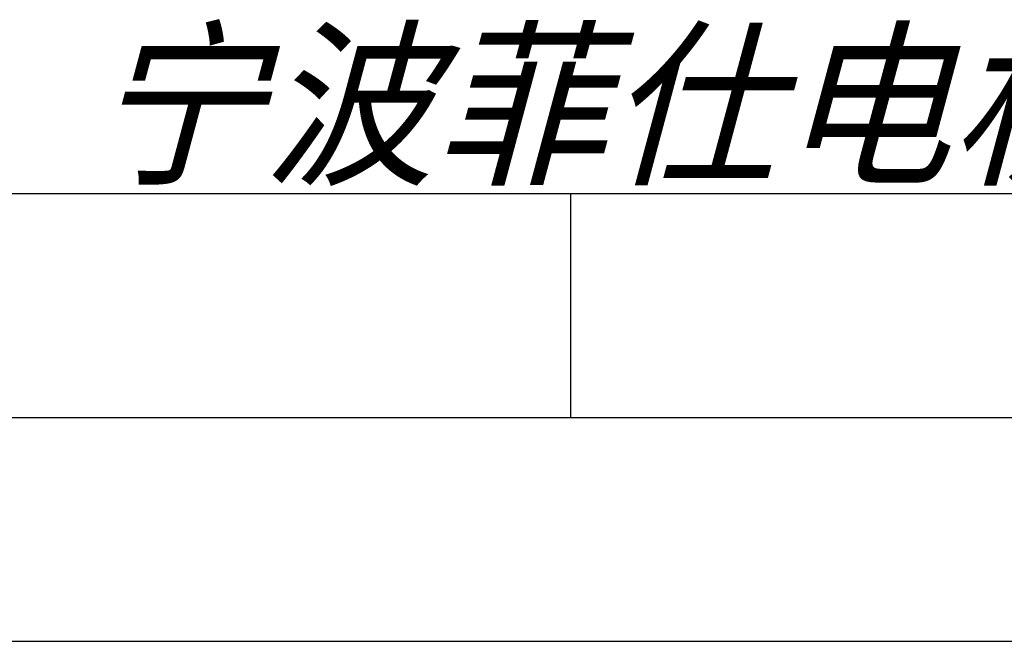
# Model space of a CAD drawing. Header units: millimetres. Extents: x 0 to 420, y 0 to 297.
# Tile 32 of 47: x 301 to 323, y 0 to 14. Entities that reach past the tile are written whole.
import ezdxf

# ---------------------------------------------------------------- set-up
doc = ezdxf.new("R2010")
doc.units = ezdxf.units.MM
doc.header["$LTSCALE"] = 23.1
doc.layers.get('0').update_dxf_attribs({"linetype": 'CONTINUOUS'})
doc.styles.add('TEXTSTYLE_7', font='txt')

# ---------------------------------------------------------------- blocks, each defined once
blk = doc.blocks.new('LOGO_PHASE_NINGBO_BL1', base_point=(320.75, 22.5))
at = {"color": 2, "linetype": 'CONTINUOUS', "style": 'TEXTSTYLE_7', "oblique": 15}
blk.add_text('宁波菲仕电机技术有限公司', height=2.9513, dxfattribs=at).set_placement((303.042, 10.5))

msp = doc.modelspace()

# ---------------------------------------------------------------- linework, layer by layer
at = {"color": 7, "linetype": 'CONTINUOUS'}
msp.add_line((25, 10), (410, 10), dxfattribs=at)
at = {"color": 2, "linetype": 'CONTINUOUS'}
for p, q in [((313.75, 5), (313.75, 10)), ((20, 5), (415, 5)), ((237.25, 0), (420, 0))]:
    msp.add_line(p, q, dxfattribs=at)

# ---------------------------------------------------------------- block references
msp.add_blockref('LOGO_PHASE_NINGBO_BL1', (320.75, 22.49989), dxfattribs=at)

doc.saveas('drawing.dxf')
